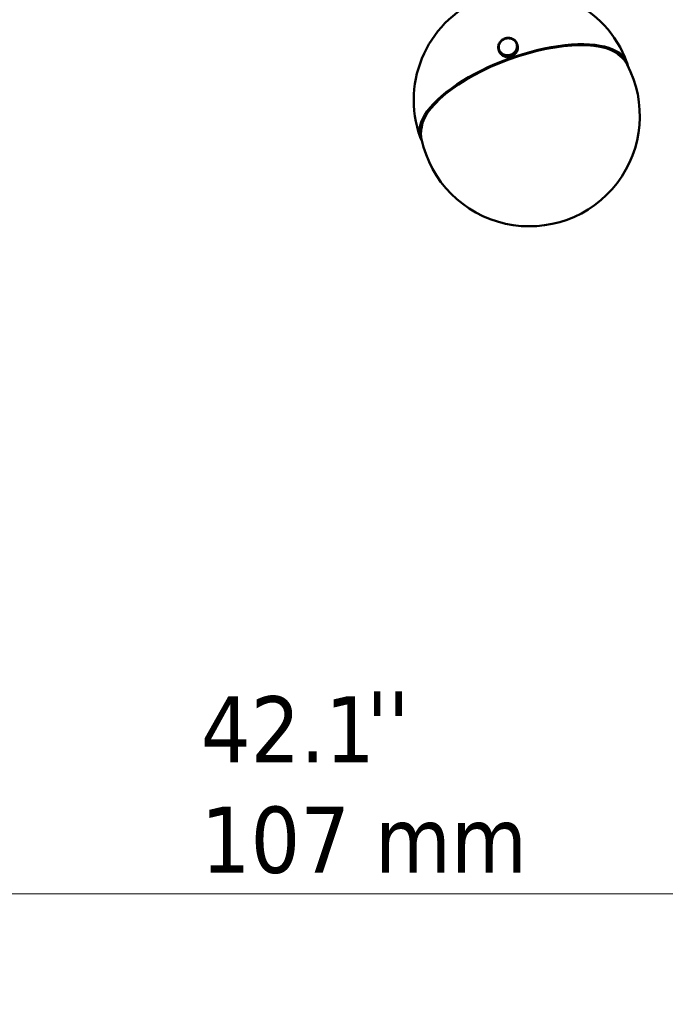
# Model space of a CAD drawing. Header units: millimetres. Extents: x 584 to 3241, y 318 to 2270.
# Tile 9 of 21: x 935 to 1286, y 1029 to 1565. Entities that reach past the tile are written whole.
import ezdxf

# ---------------------------------------------------------------- set-up
doc = ezdxf.new("R2010")
doc.units = ezdxf.units.MM
doc.header["$LTSCALE"] = 12
for name, color, linetype, lineweight in [('Symbol (ISO)', 7, 'Continuous', 50), ('Widoczne (ISO)', 7, 'Continuous', 50), ('Wymiar (ISO)', 7, 'Continuous', 18)]:
    doc.layers.add(name, color=color, linetype=linetype, lineweight=lineweight)
doc.styles.add('Tekst notatki (ISO)', font='tahoma.ttf')
doc.dimstyles.new('Domyślne (ISO)', dxfattribs={"dimscale": 12, "dimtxt": 3, "dimasz": 3, "dimexe": 3.175, "dimexo": 0, "dimgap": 0.762, "dimtad": 1, "dimdec": 1, "dimlfac": 0.03937, "dimrnd": 1e-08, "dimzin": 0, "dimdsep": 46, "dimtxsty": 'Tekst notatki (ISO)', "dimblk": 'Filled-1', "dimcen": 0.09, "dimdle": 10, "dimse1": 1, "dimse2": 1, "dimclrd": 256, "dimclre": 256, "dimclrt": 256, "dimadec": 0, "dimazin": 0, "dimtfac": 1, "dimtmove": 0, "dimatfit": 3, "dimfxl": 1, "dimtolj": 1, "dimlwd": 15, "dimlwe": 15, "dimarcsym": 0})

# ---------------------------------------------------------------- blocks, each defined once
blk = doc.blocks.new('Filled-1')
at = {"color": 0}
for p, q in [((0, 0), (-1, 0.25)), ((-1, 0.25), (-1, -0.25)), ((-1, 0), (0, 0)), ((-1, -0.25), (0, 0))]:
    blk.add_line(p, q, dxfattribs=at)
at = {"color": 0, "flags": 128}
blk.add_lwpolyline([(-1, -0.25), (0, 0), (-1, 0.25), (-1, -0.25)], dxfattribs=at)
at = {"color": 0}
blk.add_solid([(-1, -0.25), (0, 0), (-1, 0.25), (-1, -0.25)], dxfattribs=at)
blk = doc.blocks.new('*D4')
at = {"layer": 'Defpoints', "color": 0, "transparency": 16777216}
for p in [(1653.68, 1796.01), (583.9, 1406.13), (1653.68, 1089.57)]:
    blk.add_point(p, dxfattribs=at)
at = {"layer": 'Wymiar (ISO)', "lineweight": 15, "transparency": 16777216}
blk.add_line((619.9, 1089.57), (1617.68, 1089.57), dxfattribs=at)
at = {"layer": 'Wymiar (ISO)', "lineweight": 15, "transparency": 16777216, "xscale": 36, "yscale": 36, "zscale": 36, "rotation": 180}
blk.add_blockref('Filled-1', (583.9, 1089.57), dxfattribs=at)
at = {"layer": 'Wymiar (ISO)', "lineweight": 15, "transparency": 16777216, "xscale": 36, "yscale": 36, "zscale": 36}
blk.add_blockref('Filled-1', (1653.68, 1089.57), dxfattribs=at)
at = {"layer": 'Wymiar (ISO)', "lineweight": 18, "transparency": 16777216, "insert": (1033.2, 1196.94), "char_height": 36, "attachment_point": 1, "style": 'Tekst notatki (ISO)'}
blk.add_mtext('\\A1;42.1\\P107 mm', dxfattribs=at)
blk = doc.blocks.new('*D5')
at = {"layer": 'Defpoints', "color": 0, "transparency": 16777216}
for p in [(1108.53, 2269.8), (1907.85, 2269.8), (643.9, 1346.13)]:
    blk.add_point(p, dxfattribs=at)
at = {"layer": 'Wymiar (ISO)', "lineweight": 15, "transparency": 16777216}
blk.add_line((1907.85, 1382.13), (1907.85, 2233.8), dxfattribs=at)
at = {"layer": 'Wymiar (ISO)', "lineweight": 15, "transparency": 16777216, "xscale": 36, "yscale": 36, "zscale": 36}
for p, rotation in [((1907.85, 2269.8), 90), ((1907.85, 1346.13), 270)]:
    blk.add_blockref('Filled-1', p, dxfattribs=dict(at, rotation=rotation))
at = {"layer": 'Wymiar (ISO)', "lineweight": 18, "transparency": 16777216, "insert": (1800.51, 1720.45), "char_height": 36, "attachment_point": 1, "rotation": 90, "style": 'Tekst notatki (ISO)'}
blk.add_mtext('\\A1;36.4\\P924 mm', dxfattribs=at)

msp = doc.modelspace()

# ---------------------------------------------------------------- linework, layer by layer
at = {"layer": 'Widoczne (ISO)'}
for p, q in [((1195.44, 1552.08), (1195.7, 1552.48)), ((1195.91, 1552.37), (1195.7, 1552.48)), ((1195.72, 1552.52), (1196.02, 1552.91)), ((1195.92, 1552.39), (1195.72, 1552.52)), ((1195.74, 1552.46), (1195.72, 1552.52)), ((1195.78, 1552.17), (1195.91, 1552.37)), ((1195.91, 1552.37), (1195.91, 1552.37)), ((1195.92, 1552.39), (1196.07, 1552.58)), ((1195.93, 1552.39), (1195.92, 1552.39)), ((1196.22, 1552.78), (1196.02, 1552.91)), ((1196.05, 1552.94), (1196.39, 1553.29)), ((1196.24, 1552.79), (1196.05, 1552.94)), ((1196.07, 1552.87), (1196.05, 1552.94)), ((1196.07, 1552.58), (1196.22, 1552.78)), ((1196.22, 1552.78), (1196.22, 1552.77)), ((1196.24, 1552.79), (1196.41, 1552.97)), ((1196.24, 1552.79), (1196.24, 1552.79)), ((1196.58, 1553.15), (1196.39, 1553.29)), ((1196.41, 1552.97), (1196.58, 1553.15)), ((1196.43, 1553.33), (1196.8, 1553.65)), ((1196.59, 1553.16), (1196.43, 1553.33)), ((1196.45, 1553.25), (1196.43, 1553.33)), ((1196.58, 1553.15), (1196.58, 1553.14)), ((1196.59, 1553.16), (1196.78, 1553.32)), ((1196.59, 1553.15), (1196.59, 1553.16)), ((1196.78, 1553.32), (1196.97, 1553.48)), ((1196.97, 1553.48), (1196.8, 1553.65)), ((1196.84, 1553.68), (1197.25, 1553.96)), ((1196.99, 1553.49), (1196.84, 1553.68)), ((1196.87, 1553.58), (1196.84, 1553.68)), ((1196.97, 1553.48), (1196.97, 1553.47)), ((1196.99, 1553.49), (1197.19, 1553.64)), ((1196.99, 1553.49), (1196.99, 1553.49)), ((1197.19, 1553.64), (1197.39, 1553.78)), ((1197.39, 1553.78), (1197.25, 1553.96)), ((1197.29, 1553.99), (1197.72, 1554.23)), ((1197.41, 1553.79), (1197.29, 1553.99)), ((1197.33, 1553.86), (1197.29, 1553.99)), ((1197.39, 1553.78), (1197.39, 1553.77)), ((1197.41, 1553.79), (1197.63, 1553.91)), ((1197.41, 1553.78), (1197.41, 1553.79)), ((1197.63, 1553.91), (1197.85, 1554.03)), ((1197.85, 1554.03), (1197.72, 1554.23)), ((1197.77, 1554.25), (1198.23, 1554.45)), ((1197.87, 1554.04), (1197.77, 1554.25)), ((1197.82, 1554.08), (1197.77, 1554.25)), ((1197.85, 1554.03), (1197.85, 1554.03)), ((1197.87, 1554.04), (1198.1, 1554.14)), ((1197.87, 1554.04), (1197.87, 1554.04)), ((1198.1, 1554.14), (1198.32, 1554.24)), ((1198.32, 1554.24), (1198.23, 1554.45)), ((1198.27, 1554.47), (1198.75, 1554.63)), ((1198.35, 1554.25), (1198.27, 1554.47)), ((1198.34, 1554.24), (1198.27, 1554.47)), ((1198.32, 1554.24), (1198.33, 1554.24)), ((1198.35, 1554.25), (1198.58, 1554.33)), ((1198.35, 1554.25), (1198.35, 1554.25)), ((1198.58, 1554.33), (1198.82, 1554.41)), ((1198.82, 1554.41), (1198.75, 1554.63)), ((1198.8, 1554.64), (1199.28, 1554.75)), ((1198.85, 1554.41), (1198.8, 1554.64)), ((1198.82, 1554.41), (1198.82, 1554.4)), ((1198.85, 1554.41), (1199.09, 1554.47)), ((1198.85, 1554.41), (1198.85, 1554.41)), ((1199.09, 1554.47), (1199.33, 1554.52)), ((1199.28, 1554.75), (1199.35, 1554.52)), ((1199.33, 1554.52), (1199.28, 1554.75)), ((1199.33, 1554.76), (1199.83, 1554.82)), ((1199.36, 1554.53), (1199.33, 1554.76)), ((1199.33, 1554.52), (1199.33, 1554.52)), ((1199.36, 1554.53), (1199.6, 1554.56)), ((1199.36, 1554.52), (1199.36, 1554.53)), ((1199.6, 1554.56), (1199.85, 1554.59)), ((1199.83, 1554.82), (1199.88, 1554.65)), ((1199.85, 1554.59), (1199.83, 1554.82)), ((1199.85, 1554.59), (1199.85, 1554.59)), ((1199.88, 1554.82), (1200.38, 1554.84)), ((1199.88, 1554.59), (1199.88, 1554.82)), ((1199.88, 1554.59), (1200.12, 1554.6)), ((1199.88, 1554.59), (1199.88, 1554.59)), ((1200.12, 1554.6), (1200.37, 1554.61)), ((1200.37, 1554.61), (1200.38, 1554.84)), ((1200.37, 1554.61), (1200.37, 1554.6)), ((1200.38, 1554.84), (1200.41, 1554.72)), ((1200.4, 1554.61), (1200.43, 1554.84)), ((1200.4, 1554.61), (1200.64, 1554.59)), ((1200.4, 1554.6), (1200.4, 1554.61)), ((1200.43, 1554.84), (1200.92, 1554.8)), ((1200.64, 1554.59), (1200.89, 1554.57)), ((1200.89, 1554.57), (1200.92, 1554.8)), ((1200.89, 1554.57), (1200.89, 1554.57)), ((1200.91, 1554.57), (1200.97, 1554.8)), ((1200.91, 1554.57), (1201.16, 1554.53)), ((1200.91, 1554.56), (1200.91, 1554.57)), ((1200.92, 1554.8), (1200.95, 1554.71)), ((1200.97, 1554.8), (1201.45, 1554.71)), ((1201.16, 1554.53), (1201.4, 1554.49)), ((1201.4, 1554.49), (1201.45, 1554.71)), ((1201.4, 1554.49), (1201.4, 1554.48)), ((1201.42, 1554.48), (1201.5, 1554.7)), ((1201.42, 1554.48), (1201.66, 1554.42)), ((1201.42, 1554.48), (1201.42, 1554.48)), ((1201.45, 1554.71), (1201.48, 1554.63)), ((1201.5, 1554.7), (1201.97, 1554.58)), ((1201.66, 1554.42), (1201.89, 1554.35)), ((1201.89, 1554.35), (1201.97, 1554.58)), ((1201.89, 1554.35), (1201.89, 1554.35)), ((1201.91, 1554.35), (1202.02, 1554.56)), ((1201.91, 1554.35), (1202.14, 1554.26)), ((1201.92, 1554.34), (1201.91, 1554.35)), ((1201.97, 1554.58), (1201.99, 1554.51)), ((1202.02, 1554.56), (1202.47, 1554.39)), ((1202.14, 1554.26), (1202.36, 1554.17)), ((1202.36, 1554.17), (1202.47, 1554.39)), ((1202.36, 1554.17), (1202.37, 1554.16)), ((1202.39, 1554.16), (1202.51, 1554.37)), ((1202.39, 1554.16), (1202.6, 1554.05)), ((1202.39, 1554.16), (1202.39, 1554.16)), ((1202.47, 1554.39), (1202.49, 1554.32)), ((1202.51, 1554.37), (1202.94, 1554.15)), ((1202.6, 1554.05), (1202.81, 1553.94)), ((1202.81, 1553.94), (1202.94, 1554.15)), ((1202.81, 1553.94), (1202.81, 1553.94)), ((1202.83, 1553.93), (1202.98, 1554.12)), ((1202.83, 1553.93), (1203.03, 1553.8)), ((1202.83, 1553.92), (1202.83, 1553.93)), ((1202.94, 1554.15), (1202.96, 1554.09)), ((1202.98, 1554.12), (1203.38, 1553.86)), ((1203.03, 1553.8), (1203.23, 1553.67)), ((1203.23, 1553.67), (1203.38, 1553.86)), ((1203.23, 1553.67), (1203.23, 1553.66)), ((1203.25, 1553.66), (1203.42, 1553.84)), ((1203.25, 1553.66), (1203.43, 1553.51)), ((1203.25, 1553.65), (1203.25, 1553.66)), ((1203.38, 1553.86), (1203.39, 1553.81)), ((1203.42, 1553.84), (1203.78, 1553.54)), ((1203.43, 1553.51), (1203.61, 1553.36)), ((1203.61, 1553.36), (1203.78, 1553.54)), ((1203.61, 1553.36), (1203.62, 1553.35)), ((1203.63, 1553.35), (1203.82, 1553.51)), ((1203.63, 1553.35), (1203.79, 1553.18)), ((1203.63, 1553.34), (1203.63, 1553.35)), ((1203.78, 1553.54), (1203.8, 1553.49)), ((1203.79, 1553.18), (1203.96, 1553.01)), ((1203.82, 1553.51), (1204.14, 1553.17)), ((1203.96, 1553.01), (1204.14, 1553.17)), ((1203.96, 1553.01), (1203.96, 1553)), ((1203.97, 1553), (1204.17, 1553.14)), ((1203.97, 1553), (1204.11, 1552.81)), ((1203.97, 1552.98), (1203.97, 1553)), ((1204.11, 1552.81), (1204.26, 1552.63)), ((1204.14, 1553.17), (1204.16, 1553.13)), ((1204.17, 1553.14), (1204.46, 1552.77)), ((1204.26, 1552.63), (1204.46, 1552.77)), ((1204.26, 1552.63), (1204.26, 1552.61)), ((1204.27, 1552.61), (1204.49, 1552.74)), ((1204.27, 1552.61), (1204.39, 1552.42)), ((1204.28, 1552.6), (1204.27, 1552.61)), ((1204.39, 1552.42), (1204.51, 1552.22)), ((1204.46, 1552.77), (1204.47, 1552.73)), ((1204.49, 1552.74), (1204.73, 1552.34)), ((1204.51, 1552.22), (1204.73, 1552.34)), ((1204.52, 1552.2), (1204.75, 1552.3)), ((1204.73, 1552.34), (1204.74, 1552.3)), ((1204.75, 1552.3), (1204.95, 1551.89)), ((1194.83, 1549.61), (1194.84, 1550.07)), ((1195.08, 1549.62), (1194.83, 1549.61)), ((1194.84, 1549.57), (1194.83, 1549.61)), ((1195.08, 1549.59), (1194.83, 1549.56)), ((1194.87, 1549.11), (1194.83, 1549.56)), ((1194.84, 1550.12), (1194.9, 1550.58)), ((1195.09, 1550.1), (1194.84, 1550.12)), ((1194.85, 1550.07), (1194.84, 1550.12)), ((1195.08, 1550.08), (1194.84, 1550.07)), ((1195.12, 1549.14), (1194.87, 1549.11)), ((1194.89, 1549.06), (1194.87, 1549.11)), ((1195.13, 1549.12), (1194.88, 1549.06)), ((1194.98, 1548.61), (1194.88, 1549.06)), ((1195.14, 1550.56), (1194.9, 1550.58)), ((1194.91, 1550.62), (1195.02, 1551.08)), ((1195.15, 1550.58), (1194.91, 1550.62)), ((1194.92, 1550.58), (1194.91, 1550.62)), ((1195.22, 1548.67), (1194.98, 1548.61)), ((1194.99, 1548.57), (1194.98, 1548.61)), ((1195.23, 1548.65), (1194.99, 1548.57)), ((1194.99, 1548.57), (1195.21, 1547.8)), ((1195.14, 1548.13), (1194.99, 1548.57)), ((1195.26, 1551.04), (1195.02, 1551.08)), ((1195.03, 1551.12), (1195.19, 1551.57)), ((1195.27, 1551.06), (1195.03, 1551.12)), ((1195.04, 1551.07), (1195.03, 1551.12)), ((1195.08, 1550.08), (1195.09, 1550.06)), ((1195.08, 1549.85), (1195.08, 1550.08)), ((1195.08, 1549.62), (1195.08, 1549.85)), ((1195.08, 1549.59), (1195.08, 1549.62)), ((1195.08, 1549.59), (1195.08, 1549.57)), ((1195.1, 1549.37), (1195.08, 1549.59)), ((1195.09, 1550.1), (1195.11, 1550.33)), ((1195.09, 1550.08), (1195.09, 1550.1)), ((1195.12, 1549.14), (1195.1, 1549.37)), ((1195.11, 1550.33), (1195.14, 1550.56)), ((1195.14, 1549.09), (1195.12, 1549.14)), ((1195.13, 1549.12), (1195.14, 1549.06)), ((1195.17, 1548.89), (1195.13, 1549.12)), ((1195.14, 1550.56), (1195.15, 1550.55)), ((1195.37, 1548.21), (1195.14, 1548.13)), ((1195.35, 1547.36), (1195.14, 1548.13)), ((1195.15, 1550.58), (1195.2, 1550.81)), ((1195.15, 1550.57), (1195.15, 1550.58)), ((1195.38, 1548.19), (1195.15, 1548.09)), ((1195.15, 1548.09), (1195.37, 1547.32)), ((1195.35, 1547.68), (1195.15, 1548.09)), ((1195.22, 1548.67), (1195.17, 1548.89)), ((1195.43, 1551.5), (1195.19, 1551.57)), ((1195.2, 1550.81), (1195.26, 1551.04)), ((1195.21, 1551.61), (1195.42, 1552.04)), ((1195.44, 1551.52), (1195.21, 1551.61)), ((1195.22, 1551.56), (1195.21, 1551.61)), ((1195.21, 1547.8), (1195.35, 1547.36)), ((1195.23, 1548.64), (1195.22, 1548.67)), ((1195.3, 1548.43), (1195.23, 1548.65)), ((1195.24, 1548.64), (1195.27, 1548.53)), ((1195.26, 1551.04), (1195.26, 1551.03)), ((1195.27, 1551.06), (1195.35, 1551.28)), ((1195.27, 1551.05), (1195.27, 1551.06)), ((1195.37, 1548.21), (1195.3, 1548.43)), ((1195.35, 1551.28), (1195.43, 1551.5)), ((1195.58, 1547.78), (1195.35, 1547.68)), ((1195.57, 1546.9), (1195.35, 1547.68)), ((1195.36, 1547.36), (1195.35, 1547.36)), ((1195.38, 1548.19), (1195.37, 1548.21)), ((1195.59, 1547.76), (1195.37, 1547.64)), ((1195.37, 1547.64), (1195.59, 1546.86)), ((1195.61, 1547.24), (1195.37, 1547.64)), ((1195.37, 1547.32), (1195.57, 1546.9)), ((1195.48, 1547.98), (1195.38, 1548.19)), ((1195.64, 1551.95), (1195.42, 1552.04)), ((1195.43, 1551.5), (1195.43, 1551.49)), ((1195.66, 1551.97), (1195.44, 1552.08)), ((1195.46, 1552.02), (1195.44, 1552.08)), ((1195.44, 1551.52), (1195.54, 1551.74)), ((1195.44, 1551.51), (1195.44, 1551.52)), ((1195.58, 1547.78), (1195.48, 1547.98)), ((1195.54, 1551.74), (1195.64, 1551.95)), ((1195.58, 1546.91), (1195.57, 1546.9)), ((1195.58, 1547.76), (1195.58, 1547.78)), ((1195.71, 1547.56), (1195.59, 1547.76)), ((1195.83, 1547.37), (1195.61, 1547.24)), ((1195.83, 1546.47), (1195.61, 1547.24)), ((1195.64, 1551.95), (1195.65, 1551.94)), ((1195.84, 1547.35), (1195.64, 1547.21)), ((1195.64, 1547.21), (1195.86, 1546.43)), ((1195.93, 1546.84), (1195.64, 1547.21)), ((1195.66, 1551.97), (1195.78, 1552.17)), ((1195.66, 1551.96), (1195.66, 1551.97)), ((1195.83, 1547.37), (1195.71, 1547.56)), ((1195.84, 1547.34), (1195.83, 1547.37)), ((1195.99, 1547.16), (1195.84, 1547.35)), ((1196.13, 1546.98), (1195.93, 1546.84)), ((1196.14, 1546.97), (1195.96, 1546.81)), ((1196.13, 1546.98), (1195.99, 1547.16)), ((1196.14, 1546.96), (1196.13, 1546.98)), ((1196.31, 1546.8), (1196.14, 1546.97)), ((1203.69, 1547.01), (1203.52, 1546.83)), ((1203.86, 1547.19), (1203.69, 1547.01)), ((1204.04, 1547.04), (1203.71, 1546.69)), ((1203.86, 1547.19), (1204.04, 1547.04)), ((1204.03, 1547.39), (1203.88, 1547.2)), ((1203.88, 1547.2), (1203.89, 1547.17)), ((1203.88, 1547.2), (1204.08, 1547.07)), ((1204.18, 1547.59), (1204.03, 1547.39)), ((1204.26, 1546.27), (1204.04, 1547.04)), ((1204.38, 1547.46), (1204.08, 1547.07)), ((1204.08, 1547.07), (1204.29, 1546.3)), ((1204.18, 1547.59), (1204.38, 1547.46)), ((1204.32, 1547.81), (1204.19, 1547.6)), ((1204.19, 1547.6), (1204.2, 1547.57)), ((1204.19, 1547.6), (1204.4, 1547.5)), ((1204.44, 1548.01), (1204.32, 1547.81)), ((1204.59, 1546.68), (1204.38, 1547.46)), ((1204.66, 1547.9), (1204.4, 1547.5)), ((1204.4, 1547.5), (1204.62, 1546.72)), ((1204.44, 1548.01), (1204.66, 1547.9)), ((1204.56, 1548.24), (1204.46, 1548.03)), ((1204.46, 1548.03), (1204.46, 1548)), ((1204.46, 1548.03), (1204.68, 1547.94)), ((1204.51, 1552.22), (1204.52, 1552.19)), ((1204.52, 1552.2), (1204.62, 1551.99)), ((1204.53, 1552.17), (1204.52, 1552.2)), ((1204.66, 1548.46), (1204.56, 1548.24)), ((1204.62, 1551.99), (1204.72, 1551.79)), ((1204.62, 1546.72), (1204.87, 1547.13)), ((1204.66, 1548.46), (1204.89, 1548.37)), ((1204.87, 1547.13), (1204.66, 1547.9)), ((1204.75, 1548.7), (1204.67, 1548.48)), ((1204.67, 1548.48), (1204.68, 1548.45)), ((1204.67, 1548.48), (1204.91, 1548.41)), ((1204.89, 1548.37), (1204.68, 1547.94)), ((1204.68, 1547.94), (1204.9, 1547.17)), ((1204.72, 1551.79), (1204.95, 1551.89)), ((1204.72, 1551.79), (1204.73, 1551.73)), ((1204.73, 1551.77), (1204.96, 1551.84)), ((1204.73, 1551.77), (1204.8, 1551.55)), ((1204.74, 1551.71), (1204.73, 1551.77)), ((1204.83, 1548.92), (1204.75, 1548.7)), ((1204.8, 1551.55), (1204.87, 1551.33)), ((1204.83, 1548.92), (1205.07, 1548.86)), ((1204.9, 1549.17), (1204.84, 1548.94)), ((1204.84, 1548.94), (1204.85, 1548.92)), ((1204.84, 1548.94), (1205.08, 1548.9)), ((1204.86, 1551.34), (1204.9, 1551.22)), ((1204.86, 1547.19), (1204.9, 1547.17)), ((1204.87, 1551.33), (1205.11, 1551.41)), ((1204.87, 1551.33), (1204.88, 1551.31)), ((1204.88, 1551.31), (1205.12, 1551.37)), ((1204.88, 1551.31), (1204.93, 1551.09)), ((1205.11, 1547.6), (1204.89, 1548.37)), ((1204.95, 1549.4), (1204.9, 1549.17)), ((1204.9, 1547.17), (1205.11, 1547.6)), ((1205.07, 1548.86), (1204.91, 1548.41)), ((1204.91, 1548.41), (1205.13, 1547.64)), ((1204.93, 1551.09), (1204.97, 1550.86)), ((1204.95, 1551.89), (1204.96, 1551.84)), ((1204.95, 1549.4), (1205.19, 1549.36)), ((1204.96, 1551.84), (1205.11, 1551.41)), ((1204.98, 1549.65), (1204.96, 1549.42)), ((1204.96, 1549.42), (1204.96, 1549.4)), ((1204.96, 1549.42), (1205.2, 1549.4)), ((1204.97, 1550.86), (1205.22, 1550.92)), ((1204.97, 1550.86), (1204.98, 1550.84)), ((1204.98, 1550.84), (1205.23, 1550.87)), ((1204.98, 1550.84), (1205, 1550.61)), ((1205.01, 1549.88), (1204.98, 1549.65)), ((1205, 1550.61), (1205.02, 1550.38)), ((1205.01, 1549.88), (1205.26, 1549.86)), ((1205.02, 1550.38), (1205.27, 1550.42)), ((1205.02, 1550.38), (1205.03, 1550.36)), ((1205.02, 1550.36), (1205.27, 1550.37)), ((1205.02, 1550.36), (1205.02, 1550.13)), ((1205.02, 1550.13), (1205.02, 1549.9)), ((1205.02, 1549.9), (1205.26, 1549.91)), ((1205.02, 1549.9), (1205.02, 1549.88)), ((1205.29, 1548.09), (1205.07, 1548.86)), ((1205.19, 1549.36), (1205.08, 1548.9)), ((1205.08, 1548.9), (1205.3, 1548.13)), ((1205.09, 1547.65), (1205.13, 1547.64)), ((1205.11, 1551.41), (1205.33, 1550.64)), ((1205.34, 1550.59), (1205.12, 1551.37)), ((1205.12, 1551.37), (1205.22, 1550.92)), ((1205.13, 1547.64), (1205.29, 1548.09)), ((1205.41, 1548.58), (1205.19, 1549.36)), ((1205.26, 1549.86), (1205.2, 1549.4)), ((1205.2, 1549.4), (1205.42, 1548.63)), ((1205.22, 1550.92), (1205.44, 1550.15)), ((1205.44, 1550.1), (1205.23, 1550.87)), ((1205.23, 1550.87), (1205.27, 1550.42)), ((1205.27, 1550.37), (1205.26, 1549.91)), ((1205.26, 1549.91), (1205.48, 1549.14)), ((1205.48, 1549.09), (1205.26, 1549.86)), ((1205.27, 1550.42), (1205.49, 1549.64)), ((1205.49, 1549.6), (1205.27, 1550.37)), ((1205.27, 1548.14), (1205.3, 1548.13)), ((1205.3, 1548.13), (1205.41, 1548.58)), ((1205.33, 1550.64), (1205.33, 1550.64)), ((1205.44, 1550.15), (1205.34, 1550.59)), ((1205.4, 1548.63), (1205.42, 1548.63)), ((1205.42, 1548.63), (1205.48, 1549.09)), ((1205.43, 1550.15), (1205.44, 1550.15)), ((1205.49, 1549.64), (1205.44, 1550.1)), ((1205.47, 1549.14), (1205.48, 1549.14)), ((1205.48, 1549.64), (1205.49, 1549.64)), ((1205.48, 1549.14), (1205.49, 1549.6)), ((1195.59, 1546.86), (1195.83, 1546.47)), ((1195.84, 1546.48), (1195.83, 1546.47)), ((1195.86, 1546.43), (1196.14, 1546.07)), ((1196.14, 1546.07), (1195.93, 1546.84)), ((1195.96, 1546.81), (1196.17, 1546.03)), ((1196.28, 1546.47), (1195.96, 1546.81)), ((1196.16, 1546.08), (1196.14, 1546.07)), ((1196.17, 1546.03), (1196.5, 1545.7)), ((1196.47, 1546.63), (1196.28, 1546.47)), ((1196.5, 1545.7), (1196.28, 1546.47)), ((1196.47, 1546.63), (1196.31, 1546.8)), ((1196.49, 1546.62), (1196.32, 1546.44)), ((1196.32, 1546.44), (1196.54, 1545.67)), ((1196.68, 1546.14), (1196.32, 1546.44)), ((1196.48, 1546.61), (1196.47, 1546.63)), ((1196.67, 1546.47), (1196.49, 1546.62)), ((1196.52, 1545.72), (1196.5, 1545.7)), ((1196.54, 1545.67), (1196.9, 1545.37)), ((1196.85, 1546.32), (1196.67, 1546.47)), ((1196.85, 1546.32), (1196.68, 1546.14)), ((1196.9, 1545.37), (1196.68, 1546.14)), ((1196.87, 1546.31), (1196.72, 1546.12)), ((1196.72, 1546.12), (1196.94, 1545.34)), ((1197.12, 1545.86), (1196.72, 1546.12)), ((1196.86, 1546.29), (1196.85, 1546.32)), ((1197.07, 1546.18), (1196.87, 1546.31)), ((1196.92, 1545.4), (1196.9, 1545.37)), ((1196.94, 1545.34), (1197.34, 1545.08)), ((1197.27, 1546.05), (1197.07, 1546.18)), ((1197.27, 1546.05), (1197.12, 1545.86)), ((1197.34, 1545.08), (1197.12, 1545.86)), ((1197.29, 1546.04), (1197.16, 1545.83)), ((1197.16, 1545.83), (1197.38, 1545.06)), ((1197.59, 1545.61), (1197.16, 1545.83)), ((1197.28, 1546.02), (1197.27, 1546.05)), ((1197.5, 1545.93), (1197.29, 1546.04)), ((1197.36, 1545.12), (1197.34, 1545.08)), ((1197.38, 1545.06), (1197.8, 1544.84)), ((1197.71, 1545.82), (1197.5, 1545.93)), ((1197.71, 1545.82), (1197.59, 1545.61)), ((1197.8, 1544.84), (1197.59, 1545.61)), ((1197.74, 1545.81), (1197.63, 1545.59)), ((1197.63, 1545.59), (1197.85, 1544.82)), ((1198.08, 1545.42), (1197.63, 1545.59)), ((1197.72, 1545.78), (1197.71, 1545.82)), ((1197.96, 1545.72), (1197.74, 1545.81)), ((1197.83, 1544.88), (1197.8, 1544.84)), ((1197.85, 1544.82), (1198.3, 1544.65)), ((1198.19, 1545.63), (1197.96, 1545.72)), ((1198.19, 1545.63), (1198.08, 1545.42)), ((1198.3, 1544.65), (1198.08, 1545.42)), ((1198.21, 1545.63), (1198.13, 1545.4)), ((1198.13, 1545.4), (1198.35, 1544.63)), ((1198.6, 1545.28), (1198.13, 1545.4)), ((1198.2, 1545.59), (1198.19, 1545.63)), ((1198.44, 1545.56), (1198.21, 1545.63)), ((1198.33, 1544.7), (1198.3, 1544.65)), ((1198.35, 1544.63), (1198.82, 1544.5)), ((1198.68, 1545.5), (1198.44, 1545.56)), ((1198.68, 1545.5), (1198.6, 1545.28)), ((1198.82, 1544.5), (1198.6, 1545.28)), ((1198.7, 1545.49), (1198.65, 1545.26)), ((1198.65, 1545.26), (1198.86, 1544.49)), ((1199.13, 1545.18), (1198.65, 1545.26)), ((1198.69, 1545.45), (1198.68, 1545.5)), ((1198.94, 1545.45), (1198.7, 1545.49)), ((1198.84, 1544.57), (1198.82, 1544.5)), ((1198.86, 1544.49), (1199.35, 1544.41)), ((1199.19, 1545.41), (1198.94, 1545.45)), ((1199.19, 1545.41), (1199.13, 1545.18)), ((1199.35, 1544.41), (1199.13, 1545.18)), ((1199.21, 1545.41), (1199.18, 1545.18)), ((1199.18, 1545.18), (1199.4, 1544.4)), ((1199.67, 1545.14), (1199.18, 1545.18)), ((1199.2, 1545.35), (1199.19, 1545.41)), ((1199.46, 1545.39), (1199.21, 1545.41)), ((1199.37, 1544.5), (1199.35, 1544.41)), ((1199.4, 1544.4), (1199.89, 1544.37)), ((1199.7, 1545.37), (1199.46, 1545.39)), ((1199.7, 1545.37), (1199.67, 1545.14)), ((1199.89, 1544.37), (1199.67, 1545.14)), ((1199.73, 1545.29), (1199.7, 1545.37)), ((1199.73, 1545.37), (1199.72, 1545.14)), ((1200.22, 1545.16), (1199.72, 1545.14)), ((1199.72, 1545.14), (1199.94, 1544.37)), ((1199.98, 1545.38), (1199.73, 1545.37)), ((1199.91, 1544.49), (1199.89, 1544.37)), ((1199.94, 1544.37), (1200.44, 1544.38)), ((1200.22, 1545.39), (1199.98, 1545.38)), ((1200.26, 1545.26), (1200.22, 1545.39)), ((1200.22, 1545.39), (1200.22, 1545.16)), ((1200.44, 1544.38), (1200.22, 1545.16)), ((1200.5, 1545.42), (1200.25, 1545.39)), ((1200.25, 1545.39), (1200.27, 1545.16)), ((1200.77, 1545.22), (1200.27, 1545.16)), ((1200.27, 1545.16), (1200.49, 1544.39)), ((1200.44, 1544.56), (1200.44, 1544.38)), ((1200.49, 1544.39), (1200.98, 1544.45)), ((1200.74, 1545.45), (1200.5, 1545.42)), ((1200.96, 1544.68), (1200.74, 1545.45)), ((1200.74, 1545.45), (1200.77, 1545.22)), ((1201.01, 1545.51), (1200.77, 1545.45)), ((1200.77, 1545.45), (1200.82, 1545.23)), ((1200.98, 1544.45), (1200.77, 1545.22)), ((1201.3, 1545.34), (1200.82, 1545.23)), ((1200.82, 1545.23), (1201.03, 1544.46)), ((1200.96, 1544.68), (1200.98, 1544.45)), ((1201.25, 1545.56), (1201.01, 1545.51)), ((1201.03, 1544.46), (1201.52, 1544.57)), ((1201.47, 1544.79), (1201.25, 1545.56)), ((1201.25, 1545.56), (1201.3, 1545.34)), ((1201.52, 1545.65), (1201.28, 1545.57)), ((1201.28, 1545.57), (1201.5, 1544.8)), ((1201.28, 1545.57), (1201.35, 1545.35)), ((1201.52, 1544.57), (1201.3, 1545.34)), ((1201.83, 1545.51), (1201.35, 1545.35)), ((1201.35, 1545.35), (1201.57, 1544.58)), ((1201.47, 1544.79), (1201.52, 1544.57)), ((1201.5, 1544.8), (1201.57, 1544.58)), ((1201.75, 1545.73), (1201.52, 1545.65)), ((1201.57, 1544.58), (1202.04, 1544.74)), ((1201.75, 1545.73), (1201.83, 1545.51)), ((1202, 1545.84), (1201.78, 1545.74)), ((1201.78, 1545.74), (1201.99, 1544.96)), ((1201.78, 1545.74), (1201.87, 1545.53)), ((1202.04, 1544.74), (1201.83, 1545.51)), ((1202.33, 1545.73), (1201.87, 1545.53)), ((1201.87, 1545.53), (1202.09, 1544.76)), ((1201.99, 1544.96), (1202.09, 1544.76)), ((1202.23, 1545.94), (1202, 1545.84)), ((1202.09, 1544.76), (1202.55, 1544.96)), ((1202.23, 1545.94), (1202.33, 1545.73)), ((1202.47, 1546.07), (1202.25, 1545.95)), ((1202.25, 1545.95), (1202.29, 1545.81)), ((1202.25, 1545.95), (1202.37, 1545.75)), ((1202.55, 1544.96), (1202.33, 1545.73)), ((1202.81, 1545.99), (1202.37, 1545.75)), ((1202.37, 1545.75), (1202.59, 1544.98)), ((1202.69, 1546.19), (1202.47, 1546.07)), ((1202.5, 1545.13), (1202.59, 1544.98)), ((1202.59, 1544.98), (1203.03, 1545.22)), ((1202.69, 1546.19), (1202.81, 1545.99)), ((1202.91, 1546.34), (1202.71, 1546.2)), ((1202.71, 1546.2), (1202.73, 1546.12)), ((1202.71, 1546.2), (1202.85, 1546.02)), ((1203.03, 1545.22), (1202.81, 1545.99)), ((1203.26, 1546.3), (1202.85, 1546.02)), ((1202.85, 1546.02), (1203.07, 1545.25)), ((1203.11, 1546.48), (1202.91, 1546.34)), ((1202.99, 1545.35), (1203.07, 1545.25)), ((1203.07, 1545.25), (1203.47, 1545.53)), ((1203.11, 1546.48), (1203.26, 1546.3)), ((1203.32, 1546.66), (1203.13, 1546.5)), ((1203.13, 1546.5), (1203.15, 1546.44)), ((1203.13, 1546.5), (1203.3, 1546.33)), ((1203.47, 1545.53), (1203.26, 1546.3)), ((1203.67, 1546.65), (1203.3, 1546.33)), ((1203.3, 1546.33), (1203.51, 1545.56)), ((1203.51, 1546.82), (1203.32, 1546.66)), ((1203.45, 1545.63), (1203.51, 1545.56)), ((1203.51, 1546.82), (1203.67, 1546.65)), ((1203.51, 1545.56), (1203.89, 1545.88)), ((1203.52, 1546.83), (1203.54, 1546.79)), ((1203.52, 1546.83), (1203.71, 1546.69)), ((1203.89, 1545.88), (1203.67, 1546.65)), ((1203.71, 1546.69), (1203.92, 1545.91)), ((1203.87, 1545.96), (1203.92, 1545.91)), ((1203.92, 1545.91), (1204.26, 1546.27)), ((1204.24, 1546.34), (1204.29, 1546.3)), ((1204.29, 1546.3), (1204.59, 1546.68)), ((1204.57, 1546.75), (1204.62, 1546.72)), ((1258.76, 1546.86), (1261.08, 1544.93)), ((1258.84, 1546.8), (1258.83, 1546.82)), ((1153.61, 1508.59), (1153.07, 1505.62)), ((1153.59, 1508.49), (1153.58, 1508.51))]:
    msp.add_line(p, q, dxfattribs=at)
for centre, radius, start, end in [((1208.63, 1520.99), 59.75, 20, 200), ((1211.77, 1512.38), 60, 192.2231, 27.7769)]:
    msp.add_arc(centre, radius, start, end, dxfattribs=at)
for centre, major_axis, ratio, start_param, end_param in [((1208.63, 1520.99), (56.15, 20.44), 0.4, 6.203294, 9.504669), ((1208.63, 1520.99), (-55.21, -20.09), 0.4, 3.271282, 6.153496), ((1200.05, 1549.99), (4.81, 1.35), 0.916103, 2.246195, 2.350915), ((1200.05, 1549.99), (4.81, 1.35), 0.916103, 2.141475, 2.246195), ((1200.05, 1549.99), (4.81, 1.35), 0.916103, 2.036756, 2.141475), ((1200.05, 1549.99), (4.81, 1.35), 0.916103, 1.932036, 2.036756), ((1200.05, 1549.99), (4.81, 1.35), 0.916103, 1.827316, 1.932036), ((1200.05, 1549.99), (4.81, 1.35), 0.916103, 1.722596, 1.827316), ((1200.05, 1549.99), (4.81, 1.35), 0.916103, 1.617877, 1.722596), ((1200.05, 1549.99), (4.81, 1.35), 0.916103, 1.513157, 1.617877), ((1200.05, 1549.99), (4.81, 1.35), 0.916103, 1.408437, 1.513157), ((1200.05, 1549.99), (4.81, 1.35), 0.916103, 1.303717, 1.408437), ((1200.05, 1549.99), (4.81, 1.35), 0.916103, 1.198998, 1.303717), ((1200.05, 1549.99), (4.81, 1.35), 0.916103, 1.094278, 1.198998), ((1200.05, 1549.99), (4.81, 1.35), 0.916103, 0.989558, 1.094278), ((1200.05, 1549.99), (4.81, 1.35), 0.916103, 0.884838, 0.989558), ((1200.05, 1549.99), (4.81, 1.35), 0.916103, 0.780119, 0.884838), ((1200.05, 1549.99), (4.81, 1.35), 0.916103, 0.675399, 0.780119), ((1200.05, 1549.99), (4.81, 1.35), 0.916103, 0.570679, 0.675399), ((1200.05, 1549.99), (4.81, 1.35), 0.916103, 0.465959, 0.570679), ((1200.05, 1549.99), (4.81, 1.35), 0.916103, 0.36124, 0.465959), ((1200.05, 1549.99), (4.81, 1.35), 0.916103, 0.25652, 0.36124), ((1200.05, 1549.99), (4.81, 1.35), 0.916103, 0.1518, 0.25652), ((1200.05, 1549.99), (-4.81, -1.35), 0.916103, 5.911387, 6.016106), ((1200.05, 1549.99), (-4.81, -1.35), 0.916103, 6.016106, 6.120826), ((1200.05, 1549.99), (-4.81, -1.35), 0.916103, 6.120826, 6.225546), ((1200.05, 1549.99), (-4.81, -1.35), 0.916103, 5.806667, 5.911387), ((1200.05, 1549.99), (-4.81, -1.35), 0.916103, 6.225546, 6.330266), ((1200.05, 1549.99), (4.81, 1.35), 0.916103, 2.560354, 2.665074), ((1200.05, 1549.99), (-4.81, -1.35), 0.916103, 0.04708, 0.1518), ((1200.05, 1549.99), (4.81, 1.35), 0.916103, 2.455635, 2.560354), ((1200.05, 1549.99), (-4.81, -1.35), 0.916103, 0.1518, 0.25652), ((1200.05, 1549.99), (4.81, 1.35), 0.916103, 2.350915, 2.455635), ((1200.05, 1549.99), (-4.81, -1.35), 0.916103, 0.25652, 0.36124), ((1200.05, 1549.99), (-4.81, -1.35), 0.916103, 0.36124, 0.465959), ((1200.05, 1549.99), (-4.81, -1.35), 0.916103, 2.036756, 2.141475), ((1200.05, 1549.99), (-4.81, -1.35), 0.916103, 2.141475, 2.246195), ((1200.05, 1549.99), (-4.81, -1.35), 0.916103, 2.246195, 2.350915), ((1200.05, 1549.99), (-4.81, -1.35), 0.916103, 2.350915, 2.455635), ((1200.05, 1549.99), (-4.81, -1.35), 0.916103, 2.455635, 2.560354), ((1200.05, 1549.99), (4.81, 1.35), 0.916103, 0.04708, 0.1518), ((1200.05, 1549.99), (-4.81, -1.35), 0.916103, 2.560354, 2.665074), ((1200.05, 1549.99), (4.81, 1.35), 0.916103, 6.225546, 6.330266), ((1200.05, 1549.99), (4.81, 1.35), 0.916103, 5.806667, 5.911387), ((1200.05, 1549.99), (4.81, 1.35), 0.916103, 6.120826, 6.225546), ((1200.05, 1549.99), (4.81, 1.35), 0.916103, 5.911387, 6.016106), ((1200.05, 1549.99), (4.81, 1.35), 0.916103, 6.016106, 6.120826), ((1200.05, 1549.99), (-4.81, -1.35), 0.916103, 0.465959, 0.570679), ((1200.05, 1549.99), (-4.81, -1.35), 0.916103, 0.570679, 0.675399), ((1200.05, 1549.99), (-4.81, -1.35), 0.916103, 0.675399, 0.780119), ((1200.05, 1549.99), (-4.81, -1.35), 0.916103, 0.780119, 0.884838), ((1200.05, 1549.99), (-4.81, -1.35), 0.916103, 0.884838, 0.989558), ((1200.05, 1549.99), (-4.81, -1.35), 0.916103, 0.989558, 1.094278), ((1200.05, 1549.99), (-4.81, -1.35), 0.916103, 1.094278, 1.198998), ((1200.05, 1549.99), (-4.81, -1.35), 0.916103, 1.198998, 1.303717), ((1200.05, 1549.99), (-4.81, -1.35), 0.916103, 1.303717, 1.408437), ((1200.05, 1549.99), (-4.81, -1.35), 0.916103, 1.408437, 1.513157), ((1200.27, 1549.22), (-4.81, -1.35), 0.916103, 1.458254, 1.460166), ((1200.05, 1549.99), (-4.81, -1.35), 0.916103, 1.513157, 1.617877), ((1200.27, 1549.22), (-4.81, -1.35), 0.916103, 1.563106, 1.567915), ((1200.05, 1549.99), (-4.81, -1.35), 0.916103, 1.617877, 1.722596), ((1200.27, 1549.22), (-4.81, -1.35), 0.916103, 1.670321, 1.672766), ((1200.05, 1549.99), (-4.81, -1.35), 0.916103, 1.722596, 1.827316), ((1200.05, 1549.99), (-4.81, -1.35), 0.916103, 1.827316, 1.932036), ((1200.05, 1549.99), (-4.81, -1.35), 0.916103, 1.932036, 2.036756)]:
    msp.add_ellipse(centre, major_axis=major_axis, ratio=ratio, start_param=start_param, end_param=end_param, dxfattribs=at)
for points, knots in [([(1261.08, 1544.93), (1261.38, 1544.68), (1261.68, 1544.41), (1262.26, 1543.86), (1262.54, 1543.57), (1263.07, 1542.98), (1263.32, 1542.67), (1263.81, 1542.04), (1264.04, 1541.71), (1264.47, 1541.04), (1264.67, 1540.69), (1264.86, 1540.34)], [3.9296596, 3.9296596, 3.9296596, 3.9296596, 3.9645725, 3.9645725, 3.9994853, 3.9994853, 4.0343982, 4.0343982, 4.069311, 4.069311, 4.1042239, 4.1042239, 4.1042239, 4.1042239]), ([(1153.13, 1499.67), (1153.05, 1500.06), (1152.98, 1500.46), (1152.88, 1501.25), (1152.84, 1501.65), (1152.8, 1502.44), (1152.8, 1502.84), (1152.83, 1503.64), (1152.86, 1504.04), (1152.94, 1504.83), (1153, 1505.23), (1153.07, 1505.62)], [1.0717805, 1.0717805, 1.0717805, 1.0717805, 1.1066934, 1.1066934, 1.1416062, 1.1416062, 1.1765191, 1.1765191, 1.2114319, 1.2114319, 1.2463448, 1.2463448, 1.2463448, 1.2463448])]:
    msp.add_open_spline(points, degree=3, knots=knots, dxfattribs=at)

# ---------------------------------------------------------------- texts
at = {"layer": 'Symbol (ISO)', "insert": (1123.21, 1199.55), "char_height": 36, "attachment_point": 1, "style": 'Tekst notatki (ISO)'}
msp.add_mtext("\\fTahoma|b0|i0;''", dxfattribs=at)

# ---------------------------------------------------------------- dimensions: what is measured, and where the dimension line sits
at = {"layer": 'Wymiar (ISO)', "lineweight": 18}
for base, p1, p2, angle, text, picture, middle in [((1907.85, 2269.8), (643.9, 1346.13), (1108.53, 2269.8), 90, '<>\\P924 mm', '*D5', (1907.85, 1807.96)), ((1653.68, 1089.57), (583.9, 1406.13), (1653.68, 1796.01), 180, '<>\\P107 mm', '*D4', (1118.79, 1089.57))]:
    dim = msp.add_linear_dim(base=base, p1=p1, p2=p2, angle=angle, text=text, dimstyle='Domyślne (ISO)', override={"dimgap": 0.762, "dimdec": 1, "dimlfac": 0.03937, "dimpost": '\\X', "dimse1": 1, "dimse2": 1, "dimtol": 0, "dimlim": 0, "dimtp": 0, "dimtm": 0, "dimtdec": 2, "dimtofl": 0, "dimatfit": 1, "dimtvp": -0.25}, dxfattribs=at)
    dim.commit()
    dim.dimension.update_dxf_attribs({"geometry": picture, "text_midpoint": middle, "dimtype": 160})

doc.saveas('drawing.dxf')
